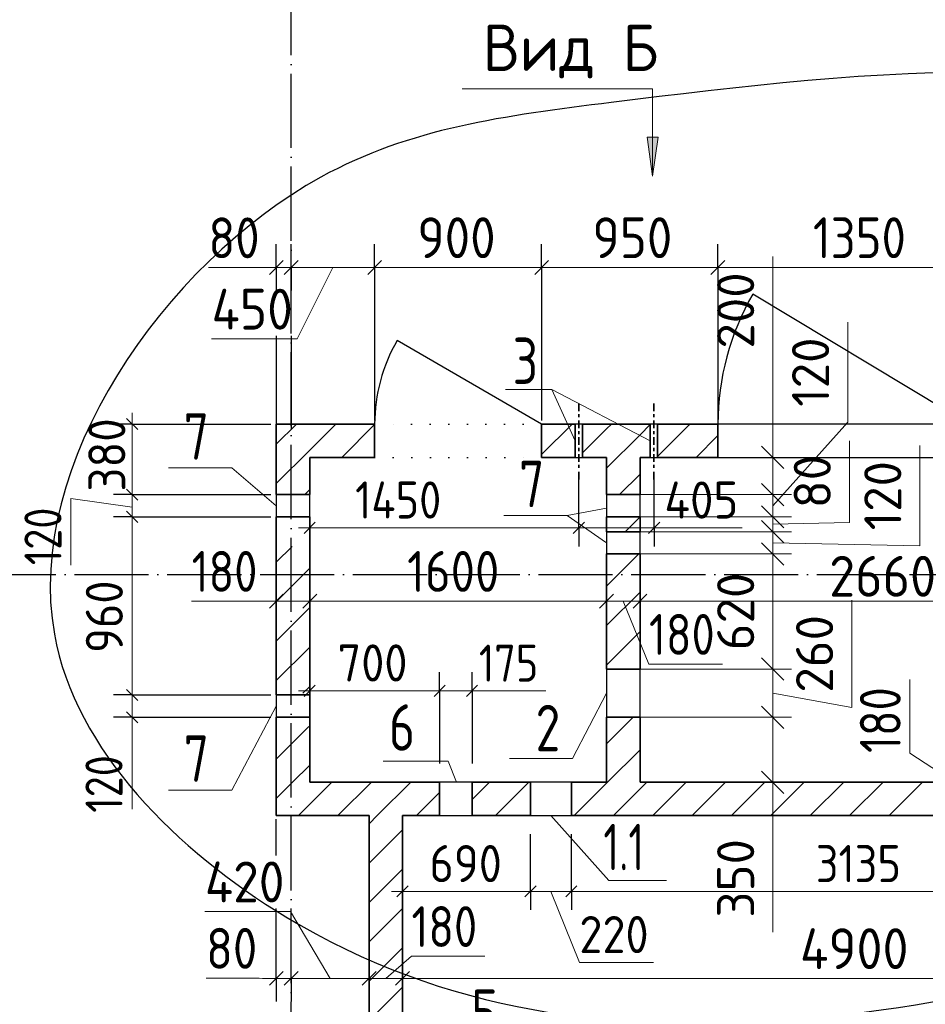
# Model space of a CAD drawing. Header units: millimetres. Extents: x -49773 to 2322955, y -3321 to 58485.
# Tile 191 of 256: x 805232 to 810112, y 42717 to 48023. Entities that reach past the tile are written whole.
import ezdxf

# ---------------------------------------------------------------- set-up
doc = ezdxf.new("R2010")
doc.units = ezdxf.units.MM
doc.header["$PDMODE"] = 65
for name, pattern in [('______11', [500, 400, -50, 0, -50]), ('______2', [270, 200, -70]), ('______5', [1100, 800, -100, 100, -100]), ('______9', [100, 0, -100])]:
    doc.linetypes.add(name, pattern=pattern)
for name, color, linetype, lineweight in [('Standard', 7, 'Continuous', 25), ('Макрос окна_ общее', 7, 'Continuous', 13), ('Ограждение_ 2D надпись', 7, 'Continuous', 13), ('Размерная линия_ общее', 7, 'Continuous', 13), ('Размерная линия_ общее_1', 7, 'Continuous', 13), ('СПДС_РАЗМЕРЫ', 152, 'Continuous', 25), ('Стена_ общее', 7, 'Continuous', 35), ('тонкая', 7, 'Continuous', 25)]:
    doc.layers.add(name, color=color, linetype=linetype, lineweight=lineweight)
doc.layers.add('Осевая линия_ общее', color=7, linetype='______5', lineweight=13, true_color=0xa0a0a0)
doc.styles.add('ISOCPEUR', font='txt')
doc.dimstyles.new('__________2', dxfattribs={"dimtxt": 250, "dimasz": 200, "dimexe": 0, "dimexo": 0, "dimgap": 100, "dimtad": 1, "dimdec": 0, "dimrnd": 1, "dimzin": 12, "dimdsep": 46, "dimtxsty": 'ISOCPEUR', "dimblk": 'ALL_ML_STRICH', "dimblk1": 'ALL_ML_STRICH', "dimblk2": 'ALL_ML_STRICH', "dimsah": 1, "dimcen": 0, "dimclrd": 7, "dimclre": 7, "dimclrt": 7, "dimadec": 0, "dimazin": 0, "dimtfac": 1, "dimtdec": 0, "dimtmove": 1, "dimatfit": 3, "dimfxl": 0, "dimtzin": 0, "dimlwd": 0, "dimlwe": 13, "dimarcsym": 0})

# ---------------------------------------------------------------- blocks, each defined once
blk = doc.blocks.new('ALL_ML_STRICH')
at = {"color": 0, "linetype": 'ByBlock', "lineweight": -2}
for p, q in [((-0.3, -0.3), (0.3, 0.3)), ((0, -0.5), (0, 0.5)), ((-1, 0), (0.5, 0))]:
    blk.add_line(p, q, dxfattribs=at)
blk = doc.blocks.new('*D854')
at = {"layer": 'Defpoints', "color": 0}
for p in [(808574.9, 44523.6), (809290.4, 44523.6), (808574.9, 44263.6)]:
    blk.add_point(p, dxfattribs=at)
at = {"layer": 'СПДС_РАЗМЕРЫ', "color": 7, "lineweight": 0}
for p, q in [((809290.4, 44723.6), (809290.4, 44923.6)), ((809715.7, 44895.4), (809715.7, 44315.4)), ((809290.4, 44263.6), (809290.4, 44523.6)), ((809715.7, 44315.4), (809290.4, 44393.6)), ((809290.4, 44063.6), (809290.4, 43863.6))]:
    blk.add_line(p, q, dxfattribs=at)
at = {"layer": 'СПДС_РАЗМЕРЫ', "color": 7, "lineweight": 13}
for p, q in [((808574.9, 44523.6), (809290.4, 44523.6)), ((808574.9, 44263.6), (809290.4, 44263.6))]:
    blk.add_line(p, q, dxfattribs=at)
at = {"layer": 'СПДС_РАЗМЕРЫ', "color": 7, "lineweight": 0, "xscale": 200, "yscale": 200, "zscale": 200}
for p, rotation in [((809290.4, 44523.6), 270), ((809290.4, 44263.6), 90)]:
    blk.add_blockref('ALL_ML_STRICH', p, dxfattribs=dict(at, rotation=rotation))
at = {"layer": 'СПДС_РАЗМЕРЫ', "color": 7, "insert": (809515.7, 44605.4), "char_height": 200, "attachment_point": 5, "rotation": 90, "style": 'ISOCPEUR'}
blk.add_mtext('260', dxfattribs=at)
blk = doc.blocks.new('*D855')
at = {"layer": 'Defpoints', "color": 0}
for p in [(808574.9, 44263.6), (809290.4, 44263.6), (808574.9, 43913.6)]:
    blk.add_point(p, dxfattribs=at)
at = {"layer": 'СПДС_РАЗМЕРЫ', "color": 7, "lineweight": 0}
for p, q in [((809290.4, 44463.6), (809290.4, 44663.6)), ((809290.4, 43913.6), (809290.4, 44263.6)), ((809290.4, 43913.6), (809290.4, 43105.6)), ((809290.4, 43713.6), (809290.4, 43513.6))]:
    blk.add_line(p, q, dxfattribs=at)
at = {"layer": 'СПДС_РАЗМЕРЫ', "color": 7, "lineweight": 13}
for p, q in [((808574.9, 44263.6), (809290.4, 44263.6)), ((808574.9, 43913.6), (809290.4, 43913.6))]:
    blk.add_line(p, q, dxfattribs=at)
at = {"layer": 'СПДС_РАЗМЕРЫ', "color": 7, "lineweight": 0, "xscale": 200, "yscale": 200, "zscale": 200}
for p, rotation in [((809290.4, 44263.6), 270), ((809290.4, 43913.6), 90)]:
    blk.add_blockref('ALL_ML_STRICH', p, dxfattribs=dict(at, rotation=rotation))
at = {"layer": 'СПДС_РАЗМЕРЫ', "color": 7, "insert": (809090.4, 43395.6), "char_height": 200, "attachment_point": 5, "rotation": 90, "style": 'ISOCPEUR'}
blk.add_mtext('350', dxfattribs=at)
blk = doc.blocks.new('*D856')
at = {"layer": 'Defpoints', "color": 0}
for p in [(808574.9, 45143.6), (809290.4, 45143.6), (808574.9, 44523.6)]:
    blk.add_point(p, dxfattribs=at)
at = {"layer": 'СПДС_РАЗМЕРЫ', "color": 7, "lineweight": 13}
for p, q in [((808574.9, 45143.6), (809290.4, 45143.6)), ((808574.9, 44523.6), (809290.4, 44523.6))]:
    blk.add_line(p, q, dxfattribs=at)
at = {"layer": 'СПДС_РАЗМЕРЫ', "color": 7, "lineweight": 0}
blk.add_line((809290.4, 44723.6), (809290.4, 44943.6), dxfattribs=at)
at = {"layer": 'СПДС_РАЗМЕРЫ', "color": 7, "lineweight": 0, "xscale": 200, "yscale": 200, "zscale": 200}
for p, rotation in [((809290.4, 45143.6), 90), ((809290.4, 44523.6), 270)]:
    blk.add_blockref('ALL_ML_STRICH', p, dxfattribs=dict(at, rotation=rotation))
at = {"layer": 'СПДС_РАЗМЕРЫ', "color": 7, "insert": (809090.4, 44833.6), "char_height": 200, "attachment_point": 5, "rotation": 90, "style": 'ISOCPEUR'}
blk.add_mtext('620', dxfattribs=at)
blk = doc.blocks.new('*D857')
at = {"layer": 'Defpoints', "color": 0}
for p in [(808574.9, 45343.6), (809290.4, 45343.6), (808574.9, 45263.6)]:
    blk.add_point(p, dxfattribs=at)
at = {"layer": 'СПДС_РАЗМЕРЫ', "color": 7, "lineweight": 0}
for p, q in [((809290.4, 45543.6), (809290.4, 45743.6)), ((809703.3, 45753.7), (809703.3, 45313.7)), ((809290.4, 45263.6), (809290.4, 45343.6)), ((809703.3, 45313.7), (809290.4, 45303.6)), ((809290.4, 45063.6), (809290.4, 44863.6))]:
    blk.add_line(p, q, dxfattribs=at)
at = {"layer": 'СПДС_РАЗМЕРЫ', "color": 7, "lineweight": 13}
for p, q in [((808574.9, 45343.6), (809290.4, 45343.6)), ((808574.9, 45263.6), (809290.4, 45263.6))]:
    blk.add_line(p, q, dxfattribs=at)
at = {"layer": 'СПДС_РАЗМЕРЫ', "color": 7, "lineweight": 0, "xscale": 200, "yscale": 200, "zscale": 200}
for p, rotation in [((809290.4, 45343.6), 270), ((809290.4, 45263.6), 90)]:
    blk.add_blockref('ALL_ML_STRICH', p, dxfattribs=dict(at, rotation=rotation))
at = {"layer": 'СПДС_РАЗМЕРЫ', "color": 7, "insert": (809503.3, 45533.7), "char_height": 200, "attachment_point": 5, "rotation": 90, "style": 'ISOCPEUR'}
blk.add_mtext('80', dxfattribs=at)
blk = doc.blocks.new('*D858')
at = {"layer": 'Defpoints', "color": 0}
for p in [(808574.9, 45263.6), (809290.4, 45263.6), (808574.9, 45143.6)]:
    blk.add_point(p, dxfattribs=at)
at = {"layer": 'СПДС_РАЗМЕРЫ', "color": 7, "lineweight": 0}
for p, q in [((810083.2, 45727.3), (810083.2, 45187.3)), ((809290.4, 45463.6), (809290.4, 45663.6)), ((809290.4, 45143.6), (809290.4, 45263.6)), ((810083.2, 45187.3), (809290.4, 45203.6)), ((809290.4, 44943.6), (809290.4, 44743.6))]:
    blk.add_line(p, q, dxfattribs=at)
at = {"layer": 'СПДС_РАЗМЕРЫ', "color": 7, "lineweight": 13}
for p, q in [((808574.9, 45263.6), (809290.4, 45263.6)), ((808574.9, 45143.6), (809290.4, 45143.6))]:
    blk.add_line(p, q, dxfattribs=at)
at = {"layer": 'СПДС_РАЗМЕРЫ', "color": 7, "lineweight": 0, "xscale": 200, "yscale": 200, "zscale": 200}
for p, rotation in [((809290.4, 45263.6), 270), ((809290.4, 45143.6), 90)]:
    blk.add_blockref('ALL_ML_STRICH', p, dxfattribs=dict(at, rotation=rotation))
at = {"layer": 'СПДС_РАЗМЕРЫ', "color": 7, "insert": (809883.2, 45457.3), "char_height": 200, "attachment_point": 5, "rotation": 90, "style": 'ISOCPEUR'}
blk.add_mtext('120', dxfattribs=at)
blk = doc.blocks.new('*D859')
at = {"layer": 'Defpoints', "color": 0}
for p in [(808574.9, 45663.6), (809290.4, 45663.6), (808574.9, 45463.6)]:
    blk.add_point(p, dxfattribs=at)
at = {"layer": 'СПДС_РАЗМЕРЫ', "color": 7, "lineweight": 0}
for p, q in [((809290.4, 45663.6), (809290.4, 46745.6)), ((809290.4, 45863.6), (809290.4, 46063.6)), ((809290.4, 45463.6), (809290.4, 45663.6)), ((809290.4, 45263.6), (809290.4, 45063.6))]:
    blk.add_line(p, q, dxfattribs=at)
at = {"layer": 'СПДС_РАЗМЕРЫ', "color": 7, "lineweight": 13}
for p, q in [((808574.9, 45663.6), (809290.4, 45663.6)), ((808574.9, 45463.6), (809290.4, 45463.6))]:
    blk.add_line(p, q, dxfattribs=at)
at = {"layer": 'СПДС_РАЗМЕРЫ', "color": 7, "lineweight": 0, "xscale": 200, "yscale": 200, "zscale": 200}
for p, rotation in [((809290.4, 45663.6), 270), ((809290.4, 45463.6), 90)]:
    blk.add_blockref('ALL_ML_STRICH', p, dxfattribs=dict(at, rotation=rotation))
at = {"layer": 'СПДС_РАЗМЕРЫ', "color": 7, "insert": (809090.4, 46455.6), "char_height": 200, "attachment_point": 5, "rotation": 90, "style": 'ISOCPEUR'}
blk.add_mtext('200', dxfattribs=at)
blk = doc.blocks.new('*D860')
at = {"layer": 'Defpoints', "color": 0}
for p in [(808574.9, 45463.6), (809290.4, 45463.6), (808574.9, 45343.6)]:
    blk.add_point(p, dxfattribs=at)
at = {"layer": 'СПДС_РАЗМЕРЫ', "color": 7, "lineweight": 0}
for p, q in [((809694.1, 46393.1), (809694.1, 45853.1)), ((809290.4, 45663.6), (809290.4, 45863.6)), ((809694.1, 45853.1), (809290.4, 45403.6)), ((809290.4, 45343.6), (809290.4, 45463.6)), ((809290.4, 45143.6), (809290.4, 44943.6))]:
    blk.add_line(p, q, dxfattribs=at)
at = {"layer": 'СПДС_РАЗМЕРЫ', "color": 7, "lineweight": 13}
for p, q in [((808574.9, 45463.6), (809290.4, 45463.6)), ((808574.9, 45343.6), (809290.4, 45343.6))]:
    blk.add_line(p, q, dxfattribs=at)
at = {"layer": 'СПДС_РАЗМЕРЫ', "color": 7, "lineweight": 0, "xscale": 200, "yscale": 200, "zscale": 200}
for p, rotation in [((809290.4, 45463.6), 270), ((809290.4, 45343.6), 90)]:
    blk.add_blockref('ALL_ML_STRICH', p, dxfattribs=dict(at, rotation=rotation))
at = {"layer": 'СПДС_РАЗМЕРЫ', "color": 7, "insert": (809494.1, 46123.1), "char_height": 200, "attachment_point": 5, "rotation": 90, "style": 'ISOCPEUR'}
blk.add_mtext('120', dxfattribs=at)

msp = doc.modelspace()

# ---------------------------------------------------------------- hatches: boundary and pattern name
at = {"layer": 'Осевая линия_ общее', "linetype": 'Continuous', "lineweight": 13, "transparency": 33554687}
msp.add_hatch(color=7, dxfattribs=at).paths.add_polyline_path([(808673, 47389.6), (808643, 47179.6), (808613, 47389.6)], flags=16)

# ---------------------------------------------------------------- linework, layer by layer
at = {"layer": 'Макрос окна_ общее', "color": 7, "linetype": 'Continuous', "lineweight": -3, "transparency": 33554687}
for p, q in [((808264.7, 45843.6), (808224.7, 45843.6)), ((808669.9, 45843.6), (808629.9, 45843.6)), ((808224.7, 45663.6), (808264.7, 45663.6)), ((808629.9, 45663.6), (808669.9, 45663.6)), ((806615, 45463.6), (806615, 45343.6)), ((806794.9, 45343.6), (806794.9, 45463.6)), ((808394.9, 45463.6), (808394.9, 45343.6)), ((808574.9, 45343.6), (808574.9, 45463.6)), ((808394.9, 45263.6), (808394.9, 45143.6)), ((808574.9, 45143.6), (808574.9, 45263.6)), ((808394.9, 44523.6), (808394.9, 44263.6)), ((808574.9, 44263.6), (808574.9, 44523.6)), ((806615, 44383.6), (806615, 44263.6)), ((806794.9, 44263.6), (806794.9, 44383.6)), ((807669.9, 43913.6), (807494.9, 43913.6)), ((808204.9, 43913.6), (807984.9, 43913.6)), ((807494.9, 43733.6), (807669.9, 43733.6)), ((807984.9, 43733.6), (808204.9, 43733.6))]:
    msp.add_line(p, q, dxfattribs=at)
at = {"layer": 'Ограждение_ 2D надпись', "color": 7, "linetype": 'Continuous', "lineweight": 13, "transparency": 33554687}
for p, q in [((808181.8, 45351.4), (808394.9, 45390.3)), ((807585.9, 43913.6), (807540.8, 44027))]:
    msp.add_line(p, q, dxfattribs=at)
for points in [[(806615, 45403.6), (806374.5, 45607.4), (806034.5, 45607.4)], [(808394.9, 45203.6), (808181.8, 45351.4), (807841.8, 45351.4)], [(808394.9, 44393.6), (808211.3, 44042), (807871.3, 44042)], [(806615, 44323.6), (806374.5, 43871.6), (806034.5, 43871.6)]]:
    msp.add_lwpolyline(points, dxfattribs=at)
at = {"layer": 'Осевая линия_ общее', "color": 253, "linetype": '______11', "lineweight": -3, "true_color": 0xa0a0a0, "transparency": 33554687}
for p, q in [((806694.9, 6823.6), (806694.9, 56903.6)), ((795524.9, 45033.6), (816864.9, 45033.6))]:
    msp.add_line(p, q, dxfattribs=at)
at = {"layer": 'Осевая линия_ общее', "color": 7, "linetype": 'Continuous', "lineweight": 13, "transparency": 33554687}
for p, q in [((808643, 47179.6), (808613, 47389.6)), ((808613, 47389.6), (808673, 47389.6)), ((808643, 47389.6), (808643, 47404.6)), ((808673, 47389.6), (808643, 47179.6)), ((808643, 47179.6), (808643, 47179.6)), ((808643, 47179.6), (808643, 47179.6)), ((808643, 47179.6), (808643, 47179.6)), ((808099.3, 46029.8), (808629.9, 45753.6)), ((807540.8, 44027), (807191.4, 44027))]:
    msp.add_line(p, q, dxfattribs=at)
for points in [[(808643, 47179.6), (808643, 47649.6), (807616, 47649.6)], [(808224.7, 45753.6), (808099.3, 46029.8), (807849.3, 46029.8)], [(808094.9, 43733.6), (808407.6, 43383.1), (808717.6, 43383.1)]]:
    msp.add_lwpolyline(points, dxfattribs=at)
at = {"layer": 'Размерная линия_ общее', "color": 253, "linetype": 'Continuous', "lineweight": -3, "true_color": 0xa0a0a0, "transparency": 33554687}
for p, q in [((806615, 46687.6), (806615, 46812.6)), ((806694.9, 46687.6), (806694.9, 46812.6)), ((807144.9, 46687.6), (807144.9, 46812.6)), ((808044.9, 46687.6), (808044.9, 46812.6)), ((808994.9, 46687.6), (808994.9, 46812.6)), ((806615, 46687.6), (806615, 46562.6)), ((806615, 46687.6), (806615, 46605.6)), ((806694.9, 46687.6), (806694.9, 46562.6)), ((806694.9, 46687.6), (806694.9, 46605.6)), ((807144.9, 46687.6), (807144.9, 46562.6)), ((807144.9, 46687.6), (807144.9, 45863.6)), ((808044.9, 46687.6), (808044.9, 46562.6)), ((808044.9, 46687.6), (808044.9, 45863.6)), ((808994.9, 46687.6), (808994.9, 46562.6)), ((808994.9, 46687.6), (808994.9, 45863.6)), ((806615, 46319.6), (806615, 45813.6)), ((806694.9, 46319.6), (806694.9, 45813.6)), ((806615, 44889.5), (806615, 45014.5)), ((806794.9, 44889.5), (806794.9, 45014.5)), ((808394.9, 44889.5), (808394.9, 45014.5)), ((808574.9, 44889.5), (808574.9, 45014.5)), ((806615, 44889.5), (806615, 44764.5)), ((806794.9, 44889.5), (806794.9, 44764.5)), ((808394.9, 44889.5), (808394.9, 44764.5)), ((808574.9, 44889.5), (808574.9, 44764.5)), ((806615, 43519.3), (806615, 43713.6)), ((806694.9, 43519.3), (806694.9, 43713.6)), ((806615, 42856.6), (806615, 42981.6)), ((806694.9, 42856.6), (806694.9, 42981.6)), ((807115, 42856.6), (807115, 42981.6)), ((807294.9, 42856.6), (807294.9, 42981.6)), ((806615, 42856.6), (806615, 42731.6)), ((806694.9, 42856.6), (806694.9, 42731.6)), ((807115, 42856.6), (807115, 42731.6)), ((807294.9, 42856.6), (807294.9, 42731.6))]:
    msp.add_line(p, q, dxfattribs=at)
at = {"layer": 'Размерная линия_ общее', "color": 7, "linetype": 'Continuous', "lineweight": 25, "transparency": 33554687}
for p, q in [((806577.5, 46650.1), (806652.5, 46725.1)), ((806657.4, 46650.1), (806732.4, 46725.1)), ((807107.4, 46650.1), (807182.4, 46725.1)), ((808007.4, 46650.1), (808082.4, 46725.1)), ((808957.4, 46650.1), (809032.4, 46725.1)), ((806577.5, 44852), (806652.5, 44927)), ((806757.4, 44852), (806832.4, 44927)), ((808357.4, 44852), (808432.4, 44927)), ((808537.4, 44852), (808612.4, 44927)), ((806577.5, 42819.1), (806652.5, 42894.1)), ((806657.4, 42819.1), (806732.4, 42894.1)), ((807077.5, 42819.1), (807152.5, 42894.1)), ((807257.4, 42819.1), (807332.4, 42894.1))]:
    msp.add_line(p, q, dxfattribs=at)
at = {"layer": 'Размерная линия_ общее', "color": 7, "linetype": 'Continuous', "lineweight": 13, "transparency": 33554687}
for p, q in [((806535.1, 46687), (806249.1, 46687)), ((806654.9, 46687.6), (806535.1, 46687)), ((806615, 46687.6), (806539.9, 46687.6)), ((806615, 46687.6), (806694.9, 46687.6)), ((806694.9, 46687.6), (807144.9, 46687.6)), ((806919.9, 46687.6), (806728, 46302.6)), ((807144.9, 46687.6), (808044.9, 46687.6)), ((808044.9, 46687.6), (808849.9, 46687.6)), ((808849.9, 46687.6), (810249.9, 46687.6)), ((806728, 46302.6), (806266, 46302.6)), ((806554.6, 44889.7), (806158.6, 44889.7)), ((806615, 44889.5), (806539.9, 44889.5)), ((806704.9, 44889.5), (806554.6, 44889.7)), ((806615, 44889.5), (806794.9, 44889.5)), ((806794.9, 44889.5), (808394.9, 44889.5)), ((808394.9, 44889.5), (808574.9, 44889.5)), ((808484.9, 44889.5), (808623, 44550)), ((808574.9, 44889.5), (811234.9, 44889.5)), ((808623, 44550), (809019, 44550)), ((810029.7, 44071), (810029.7, 44467)), ((810401.8, 43823.6), (810029.7, 44071)), ((806692, 43216.3), (806230, 43216.3)), ((806904.9, 42856.6), (806692, 43216.3)), ((807204.9, 42856.6), (807343.2, 42975.6)), ((807343.2, 42975.6), (807739.2, 42975.6)), ((806522.5, 42858.3), (806236.5, 42858.3)), ((806654.9, 42856.6), (806522.5, 42858.3)), ((806615, 42856.6), (806539.9, 42856.6)), ((806615, 42856.6), (806694.9, 42856.6)), ((806694.9, 42856.6), (807115, 42856.6)), ((807115, 42856.6), (807294.9, 42856.6)), ((807294.9, 42856.6), (812194.9, 42856.6))]:
    msp.add_line(p, q, dxfattribs=at)
at = {"layer": 'Размерная линия_ общее', "color": 253, "linetype": 'Continuous', "lineweight": -3, "true_color": 0xa0a0a0, "transparency": 33554687}
for points in [[(806615, 44889.5), (806615, 44906.6), (806615, 44906.6), (806615, 44906.6), (806615, 44906.6), (806615, 45013.6)], [(806794.9, 44889.5), (806794.9, 44906.6), (806794.9, 44906.6), (806794.9, 44906.6), (806794.9, 44906.6), (806794.9, 45013.6)], [(808394.9, 44889.5), (808394.9, 44906.5), (808394.9, 44906.5), (808394.9, 45013.6)], [(808574.9, 44889.5), (808574.9, 44906.5), (808574.9, 44906.5), (808574.9, 45013.6)], [(807115, 42856.6), (807115, 42874.7), (807115, 42874.7), (807115, 42874.9), (807115, 42874.9), (807115, 42971.9), (807115, 42971.9), (807115, 43713.6)], [(807294.9, 42856.6), (807294.9, 42874.6), (807294.9, 42874.6), (807294.9, 42874.8), (807294.9, 42874.8), (807294.9, 42991), (807294.9, 42991), (807294.9, 43713.6)], [(806615, 42856.6), (806615, 42875.1), (806615, 42875.1), (806615, 42875.1), (806615, 42875.1), (806615, 42918.9), (806615, 42918.9), (806615, 43233.3)], [(806694.9, 42856.6), (806694.9, 42875), (806694.9, 42875), (806694.9, 42875.1), (806694.9, 42875.1), (806694.9, 42927.4), (806694.9, 42927.4), (806694.9, 43233.3)]]:
    msp.add_lwpolyline(points, dxfattribs=at)
at = {"layer": 'Размерная линия_ общее_1', "color": 7, "linetype": 'Continuous', "lineweight": 13, "transparency": 33554687}
for p, q in [((805838.2, 45843.6), (805838.2, 45903.6)), ((805838.2, 45843.6), (805838.2, 45363.6)), ((805838.2, 45396), (805507.4, 45443.2)), ((805507.4, 45083.2), (805507.4, 45443.2)), ((805838.2, 45363.6), (805838.2, 45183.6)), ((806794.9, 45284.3), (806734.9, 45284.3)), ((806794.9, 45284.3), (808244.9, 45284.3)), ((808244.9, 45284.3), (808651.3, 45284.3)), ((808448.1, 45284.3), (808706.1, 45284.1)), ((808651.3, 45284.3), (808711.3, 45284.3)), ((808706.1, 45284.1), (809126, 45284.1)), ((805838.2, 45183.6), (805838.2, 44393.6)), ((805838.2, 44393.6), (805838.2, 44213.6)), ((806794.9, 44406.2), (806734.9, 44406.2)), ((806794.9, 44406.2), (807494.9, 44406.2)), ((807494.9, 44406.2), (807669.9, 44406.2)), ((807582.4, 44406.2), (807706.5, 44405.2)), ((807669.9, 44406.2), (807729.9, 44406.2)), ((807706.5, 44405.2), (808066.6, 44405.2)), ((805838.2, 44213.6), (805838.2, 43768.9)), ((807294.9, 43325.1), (807234.9, 43325.1)), ((807984.9, 43325.1), (808204.9, 43325.1)), ((808094.9, 43325.1), (808247.9, 42942.6)), ((808204.9, 43325.1), (811339.9, 43325.1)), ((808247.9, 42942.6), (808647.9, 42942.6))]:
    msp.add_line(p, q, dxfattribs=at)
at = {"layer": 'Размерная линия_ общее_1', "color": 253, "linetype": 'Continuous', "lineweight": -3, "true_color": 0xa0a0a0, "transparency": 33554687}
for p, q in [((805838.2, 45843.6), (805738.2, 45843.6)), ((805838.2, 45843.6), (805938.2, 45843.6)), ((805838.2, 45843.6), (806584.9, 45843.6)), ((805838.2, 45463.6), (805738.2, 45463.6)), ((805838.2, 45463.6), (806584.9, 45463.6)), ((806794.9, 45284.3), (806794.9, 45384.3)), ((808244.9, 45284.3), (808244.9, 45384.3)), ((808651.3, 45284.3), (808651.3, 45384.3)), ((805838.2, 45343.6), (805738.2, 45343.6)), ((805838.2, 45343.6), (806584.9, 45343.6)), ((806794.9, 45284.3), (806794.9, 45184.3)), ((808244.9, 45284.3), (808244.9, 45184.3)), ((808651.3, 45284.3), (808651.3, 45184.3)), ((806794.9, 44406.2), (806794.9, 44506.2)), ((807494.9, 44406.2), (807494.9, 44506.2)), ((807669.9, 44406.2), (807669.9, 44506.2)), ((805838.2, 44383.6), (805738.2, 44383.6)), ((805838.2, 44383.6), (806584.9, 44383.6)), ((806794.9, 44406.2), (806794.9, 44306.2)), ((806794.9, 44406.2), (806794.9, 44013.6)), ((807494.9, 44406.2), (807494.9, 44306.2)), ((807494.9, 44406.2), (807494.9, 44013.6)), ((807669.9, 44406.2), (807669.9, 44306.2)), ((807669.9, 44406.2), (807669.9, 44013.6)), ((805838.2, 44263.6), (805738.2, 44263.6)), ((805838.2, 44263.6), (806584.9, 44263.6)), ((807294.9, 43325.1), (807294.9, 43425.1)), ((807984.9, 43325.1), (807984.9, 43425.1)), ((808204.9, 43325.1), (808204.9, 43425.1)), ((807294.9, 43325.1), (807294.9, 43225.1)), ((807984.9, 43325.1), (807984.9, 43225.1)), ((808204.9, 43325.1), (808204.9, 43225.1))]:
    msp.add_line(p, q, dxfattribs=at)
at = {"layer": 'Размерная линия_ общее_1', "color": 7, "linetype": 'Continuous', "lineweight": 25, "transparency": 33554687}
for p, q in [((805808.2, 45873.6), (805868.2, 45813.6)), ((805808.2, 45493.6), (805868.2, 45433.6)), ((805808.2, 45373.6), (805868.2, 45313.6)), ((806764.9, 45254.3), (806824.9, 45314.3)), ((808215, 45254.3), (808274.9, 45314.3)), ((808621.3, 45254.3), (808681.3, 45314.3)), ((805808.2, 44413.6), (805868.2, 44353.6)), ((806764.9, 44376.2), (806824.9, 44436.2)), ((807464.9, 44376.2), (807524.9, 44436.2)), ((807639.9, 44376.2), (807699.9, 44436.2)), ((805808.2, 44293.6), (805868.2, 44233.6)), ((807264.9, 43295.1), (807324.9, 43355.1)), ((807954.9, 43295.1), (808015, 43355.1)), ((808174.9, 43295.1), (808234.9, 43355.1))]:
    msp.add_line(p, q, dxfattribs=at)
at = {"layer": 'Размерная линия_ общее_1', "color": 253, "linetype": 'Continuous', "lineweight": -3, "true_color": 0xa0a0a0, "transparency": 33554687}
for points in [[(806794.9, 45284.3), (806794.9, 45489.6), (806794.9, 45489.6), (806794.9, 45563.6)], [(808244.9, 45284.3), (808244.9, 45304.2), (808244.9, 45304.2), (808244.9, 45563.6)], [(808651.3, 45284.3), (808651.3, 45304.1), (808651.3, 45304.1), (808651.3, 45563.6)], [(807294.9, 43325.1), (807294.9, 43456.6), (807294.9, 43456.6), (807294.9, 43633.6)], [(807984.9, 43325.1), (807984.9, 43345.1), (807984.9, 43345.1), (807984.9, 43633.6)], [(808204.9, 43325.1), (808204.9, 43345.1), (808204.9, 43345.1), (808204.9, 43633.6)]]:
    msp.add_lwpolyline(points, dxfattribs=at)
at = {"layer": 'Размерная линия_ общее_1', "color": 7, "linetype": 'Continuous', "lineweight": 13, "transparency": 33554687}
msp.add_lwpolyline([(807294.9, 43325.1), (807424.4, 43325.1), (807424.4, 43325.1), (807734.5, 43325.1), (807734.5, 43325.1), (807984.9, 43325.1)], dxfattribs=at)
at = {"layer": 'Стена_ общее', "color": 7, "linetype": 'Continuous', "lineweight": 25, "transparency": 33554687}
for p, q in [((810344.9, 45843.6), (809182.5, 46543.6)), ((808044.9, 45843.6), (807265.5, 46293.6))]:
    msp.add_line(p, q, dxfattribs=at)
at = {"layer": 'Стена_ общее', "color": 7, "linetype": 'Continuous', "lineweight": 35, "transparency": 33554687}
for p, q in [((806794.9, 45843.6), (806615, 45843.6)), ((806615, 45843.6), (806615, 45463.6)), ((807144.9, 45843.6), (806794.9, 45843.6)), ((807144.9, 45843.6), (807144.9, 45663.6)), ((808044.9, 45663.6), (808044.9, 45843.6)), ((808224.7, 45843.6), (808044.9, 45843.6)), ((808224.7, 45843.6), (808224.7, 45663.6)), ((808264.7, 45663.6), (808264.7, 45843.6)), ((808394.9, 45843.6), (808264.7, 45843.6)), ((808574.9, 45843.6), (808394.9, 45843.6)), ((808629.9, 45843.6), (808574.9, 45843.6)), ((808629.9, 45843.6), (808629.9, 45663.6)), ((808669.9, 45663.6), (808669.9, 45843.6)), ((808994.9, 45843.6), (808669.9, 45843.6)), ((808994.9, 45843.6), (808994.9, 45663.6)), ((806794.9, 45663.6), (807144.9, 45663.6)), ((806794.9, 45463.6), (806794.9, 45663.6)), ((808044.9, 45663.6), (808224.7, 45663.6)), ((808264.7, 45663.6), (808394.9, 45663.6)), ((808394.9, 45663.6), (808394.9, 45463.6)), ((808574.9, 45663.6), (808629.9, 45663.6)), ((808574.9, 45463.6), (808574.9, 45663.6)), ((808669.9, 45663.6), (808994.9, 45663.6)), ((806794.9, 45463.6), (806615, 45463.6)), ((808574.9, 45463.6), (808394.9, 45463.6)), ((806615, 45343.6), (806615, 44383.6)), ((806615, 45343.6), (806794.9, 45343.6)), ((806794.9, 44383.6), (806794.9, 45343.6)), ((808394.9, 45343.6), (808394.9, 45263.6)), ((808394.9, 45343.6), (808574.9, 45343.6)), ((808574.9, 45263.6), (808574.9, 45343.6)), ((808574.9, 45263.6), (808394.9, 45263.6)), ((808394.9, 45143.6), (808574.9, 45143.6)), ((808394.9, 45143.6), (808394.9, 44523.6)), ((808574.9, 44523.6), (808574.9, 45143.6)), ((808574.9, 44523.6), (808394.9, 44523.6)), ((806794.9, 44383.6), (806615, 44383.6)), ((806615, 44263.6), (806615, 43913.6)), ((806615, 44263.6), (806794.9, 44263.6)), ((806794.9, 43913.6), (806794.9, 44263.6)), ((808394.9, 44263.6), (808394.9, 43913.6)), ((808394.9, 44263.6), (808574.9, 44263.6)), ((808574.9, 43913.6), (808574.9, 44263.6)), ((806615, 43913.6), (806615, 43733.6)), ((807494.9, 43913.6), (806794.9, 43913.6)), ((807494.9, 43913.6), (807494.9, 43733.6)), ((807669.9, 43733.6), (807669.9, 43913.6)), ((807984.9, 43913.6), (807669.9, 43913.6)), ((807984.9, 43913.6), (807984.9, 43733.6)), ((808204.9, 43733.6), (808204.9, 43913.6)), ((808394.9, 43913.6), (808204.9, 43913.6)), ((811234.9, 43913.6), (808574.9, 43913.6)), ((806615, 43733.6), (807115, 43733.6)), ((807115, 43733.6), (807115, 41203.6)), ((807294.9, 43733.6), (807494.9, 43733.6)), ((807294.9, 42538.6), (807294.9, 43733.6)), ((807669.9, 43733.6), (807984.9, 43733.6)), ((808204.9, 43733.6), (808394.9, 43733.6)), ((808394.9, 43733.6), (811234.9, 43733.6))]:
    msp.add_line(p, q, dxfattribs=at)
at = {"layer": 'Стена_ общее', "color": 253, "linetype": '______11', "lineweight": 18, "true_color": 0xababab, "transparency": 33554687}
for p, q in [((806615, 45735), (806723.5, 45843.6)), ((808394.9, 45818), (808420.6, 45843.6)), ((808264.7, 45687.8), (808394.9, 45818)), ((808464.8, 45463.6), (808574.9, 45573.7)), ((806767.8, 45463.6), (806794.9, 45490.8)), ((808494.9, 45263.6), (808574.9, 45343.6)), ((808394.9, 44120.9), (808537.6, 44263.6)), ((806615, 44038), (806790.6, 44213.6)), ((806734.8, 43733.6), (806914.8, 43913.6)), ((807159.1, 43733.6), (807339.1, 43913.6)), ((808431.9, 43733.6), (808611.9, 43913.6)), ((808856.2, 43733.6), (809036.2, 43913.6)), ((809280.4, 43733.6), (809460.4, 43913.6)), ((809704.7, 43733.6), (809884.7, 43913.6)), ((807115, 43689.5), (807159.1, 43733.6)), ((807115, 43265.2), (807294.9, 43445.2)), ((807115, 42840.9), (807294.9, 43020.9))]:
    msp.add_line(p, q, dxfattribs=at)
at = {"layer": 'Стена_ общее', "color": 253, "linetype": '______5', "lineweight": 18, "true_color": 0xababab, "transparency": 33554687}
for p, q in [((806794.9, 45702.9), (806935.6, 45843.6)), ((808044.9, 45680.1), (808208.4, 45843.6)), ((808574.9, 45785.9), (808629.9, 45840.8)), ((808394.9, 45605.9), (808574.9, 45785.9)), ((806615, 45522.9), (806794.9, 45702.9)), ((806615, 45098.6), (806699.9, 45183.6)), ((806615, 43825.9), (806702.7, 43913.6)), ((806947, 43733.6), (807127, 43913.6)), ((808219.8, 43733.6), (808394.9, 43908.8)), ((808394.9, 43908.8), (808399.8, 43913.6)), ((808644, 43733.6), (808824, 43913.6)), ((809068.3, 43733.6), (809248.3, 43913.6)), ((809492.6, 43733.6), (809672.5, 43913.6)), ((809916.8, 43733.6), (810096.8, 43913.6)), ((807371.2, 43733.6), (807494.9, 43857.3)), ((807115, 43477.3), (807294.9, 43657.3)), ((807115, 43053.1), (807294.9, 43233.1)), ((807115, 42628.8), (807294.9, 42808.8))]:
    msp.add_line(p, q, dxfattribs=at)
at = {"layer": 'Стена_ общее', "color": 7, "linetype": '______9', "lineweight": -3, "transparency": 33554687}
for p, q in [((808044.9, 45843.6), (807144.9, 45843.6)), ((807144.9, 45663.6), (808044.9, 45663.6))]:
    msp.add_line(p, q, dxfattribs=at)
at = {"layer": 'Стена_ общее', "color": 7, "lineweight": -3, "transparency": 33554687}
for p, q in [((810344.9, 45843.6), (808994.9, 45843.6)), ((808994.9, 45663.6), (810344.9, 45663.6))]:
    msp.add_line(p, q, dxfattribs=at)
at = {"layer": 'Стена_ общее', "color": 253, "linetype": '______2', "lineweight": 18, "true_color": 0xababab, "transparency": 33554687}
for p, q in [((806794.9, 45463.6), (806615, 45463.6)), ((808574.9, 45463.6), (808394.9, 45463.6)), ((806615, 45343.6), (806794.9, 45343.6)), ((808394.9, 45343.6), (808574.9, 45343.6)), ((808574.9, 45263.6), (808394.9, 45263.6)), ((808394.9, 45143.6), (808574.9, 45143.6)), ((808574.9, 44523.6), (808394.9, 44523.6)), ((806794.9, 44383.6), (806615, 44383.6)), ((806615, 44263.6), (806794.9, 44263.6)), ((808394.9, 44263.6), (808574.9, 44263.6))]:
    msp.add_line(p, q, dxfattribs=at)
at = {"layer": 'Стена_ общее', "color": 7, "linetype": 'Continuous', "lineweight": -3, "transparency": 33554687}
for points in [[(808244.7, 45913.4), (808244.7, 45955.2), (808244.7, 45913.4)], [(808649.9, 45913.4), (808649.9, 45955.2), (808649.9, 45913.4)], [(808244.7, 45896.9), (808244.7, 45880.6), (808244.7, 45896.9)], [(808649.9, 45896.9), (808649.9, 45880.6), (808649.9, 45896.9)], [(808244.7, 45821.6), (808244.7, 45863.4), (808244.7, 45821.6)], [(808649.9, 45821.6), (808649.9, 45863.4), (808649.9, 45821.6)], [(808244.7, 45806.1), (808244.7, 45789.8), (808244.7, 45806.1)], [(808649.9, 45806.1), (808649.9, 45789.8), (808649.9, 45806.1)], [(808244.7, 45731.1), (808244.7, 45772.9), (808244.7, 45731.1)], [(808649.9, 45731.1), (808649.9, 45772.9), (808649.9, 45731.1)], [(808244.7, 45714.6), (808244.7, 45698.3), (808244.7, 45714.6)], [(808649.9, 45714.6), (808649.9, 45698.3), (808649.9, 45714.6)], [(808244.7, 45639.3), (808244.7, 45681.1), (808244.7, 45639.3)], [(808649.9, 45639.3), (808649.9, 45681.1), (808649.9, 45639.3)], [(808244.7, 45623.8), (808244.7, 45607.5), (808244.7, 45623.8)], [(808244.7, 45544.8), (808244.7, 45586.6), (808244.7, 45544.8)], [(808649.9, 45623.8), (808649.9, 45607.5), (808649.9, 45623.8)], [(808649.9, 45544.8), (808649.9, 45586.6), (808649.9, 45544.8)]]:
    msp.add_lwpolyline(points, dxfattribs=at)
at = {"layer": 'Стена_ общее', "color": 253, "linetype": '______11', "lineweight": 18, "true_color": 0xababab, "transparency": 33554687}
for points in [[(808669.9, 45668.7), (808835.2, 45833.9), (808835.2, 45833.9), (808844.8, 45843.6)], [(806967.8, 45663.6), (806967.8, 45663.6), (807144.9, 45840.8)], [(808877, 45663.6), (808994.9, 45781.6)], [(808394.9, 44969.5), (808569.1, 45143.6)], [(806615, 44886.5), (806794.9, 45066.5), (806794.9, 45066.5), (806794.9, 45066.5), (806794.9, 45066.5)], [(808394.9, 44545.2), (808574.9, 44725.2), (808574.9, 44725.2), (808574.9, 44725.2), (808574.9, 44725.2)], [(806615, 44462.2), (806794.9, 44642.2), (806794.9, 44642.2), (806794.9, 44642.2), (806794.9, 44642.2)], [(807669.9, 43820.2), (807763.4, 43913.6), (807763.4, 43913.6)]]:
    msp.add_lwpolyline(points, dxfattribs=at)
at = {"layer": 'Стена_ общее', "color": 253, "linetype": '______5', "lineweight": 18, "true_color": 0xababab, "transparency": 33554687}
for points in [[(808394.9, 44757.3), (808574.9, 44937.3), (808574.9, 44937.3), (808574.9, 44937.3), (808574.9, 44937.3)], [(806615, 44674.4), (806794.9, 44854.4), (806794.9, 44854.4), (806794.9, 44854.4), (806794.9, 44854.4)], [(806758.4, 44393.6), (806794.9, 44430.1), (806794.9, 44430.1), (806794.9, 44430.1), (806794.9, 44430.1)], [(808399.7, 43913.6), (808574.9, 44088.8), (808574.9, 44088.8)], [(806702.7, 43913.6), (806794.9, 44005.9), (806794.9, 44005.9)], [(807795.5, 43733.6), (807975.5, 43913.6), (807975.5, 43913.6)]]:
    msp.add_lwpolyline(points, dxfattribs=at)
at = {"layer": 'Стена_ общее', "color": 7, "linetype": 'Continuous', "lineweight": 25, "transparency": 33554687}
for centre, radius in [((810394.9, 45843.6), 1400), ((808044.9, 45843.6), 900)]:
    msp.add_arc(centre, radius, 150, 180, dxfattribs=at)
at = {"layer": 'тонкая'}
msp.add_spline([(812401, 43275.4), (806666.8, 43188.4), (805418.8, 44711.9), (806855.4, 47174), (808420.2, 47576.3), (812215.2, 47280.5), (812401, 43275.4)], degree=3, dxfattribs=at)

# ---------------------------------------------------------------- texts
at = {"layer": 'Standard', "color": 7, "linetype": 'Continuous', "lineweight": 25, "transparency": 33554687, "char_height": 250, "attachment_point": 7, "style": 'ISOCPEUR'}
for s, insert, width in [('\\W0.95;Вид Б', (807727.9, 47706.5), 1017.951), ('\\W0.78;3', (807888.5, 46059.2), 272.013), ('\\W0.78;7', (806115.6, 45652), 272.013), ('\\W0.78;7', (807922.9, 45396), 272.013), ('\\W0.78;6', (807221.6, 44083.4), 271.994), ('{\\W0.7800;2}', (808011.9, 44080.4), 272.013), ('\\W0.78;7', (806115.6, 43916.2), 272.013), ('\\W0.68;1.1', (808377.4, 43439.5), 410.418), ('\\W0.78;5', (807667.4, 42547.1), 272.013)]:
    msp.add_mtext(s, dxfattribs=dict(at, insert=insert, width=width))
at = {"layer": 'Размерная линия_ общее', "color": 7, "linetype": 'Continuous', "lineweight": 25, "transparency": 33554687, "char_height": 220, "attachment_point": 7, "style": 'ISOCPEUR'}
for s, insert, width in [('\\W0.87;80', (806249.1, 46737), 403.932), ('\\W0.91;900', (807374.9, 46737.6), 561.981), ('{\\W0.9100;950}', (808318.5, 46737.6), 561.988), ('{\\W0.8700;1350}', (809506.7, 46737.6), 689.424), ('\\W0.92;450', (806266, 46352.6), 584.438), ('\\W0.83;180', (806158.6, 44939.7), 508.564), ('\\W0.87;1600', (807319.9, 44939.5), 666.903), ('\\W0.93;2660', (809594, 44913.2), 718.101), ('\\W0.83;180', (808623, 44600), 508.571), ('\\W0.92;420', (806230, 43266.3), 584.446), ('\\W0.83;180', (807343.2, 43025.6), 508.571), ('\\W0.87;80', (806236.5, 42908.3), 403.924), ('\\W0.93;4900', (809436.9, 42906.6), 740.372)]:
    msp.add_mtext(s, dxfattribs=dict(at, insert=insert, width=width))
at = {"layer": 'Размерная линия_ общее', "color": 7, "linetype": 'Continuous', "lineweight": 25, "transparency": 33554687, "insert": (809979.8, 44071), "char_height": 220, "width": 508.571, "attachment_point": 7, "rotation": 90, "style": 'ISOCPEUR'}
msp.add_mtext('\\W0.83;180', dxfattribs=at)
at = {"layer": 'Размерная линия_ общее_1', "color": 7, "linetype": 'Continuous', "lineweight": 18, "transparency": 33554687, "char_height": 200, "attachment_point": 7, "rotation": 90, "style": 'ISOCPEUR'}
for s, insert, width in [('{\\W0.9200;380}', (805801.7, 45479.9), 531.308), ('{\\W0.8300;120}', (805457.4, 45083.2), 462.332), ('{\\W0.9100;960}', (805788.2, 44609.9), 510.89), ('{\\W0.8300;120}', (805786.3, 43748.9), 462.332)]:
    msp.add_mtext(s, dxfattribs=dict(at, insert=insert, width=width))
at = {"layer": 'Размерная линия_ общее_1', "color": 7, "linetype": 'Continuous', "lineweight": 18, "transparency": 33554687, "char_height": 200, "attachment_point": 7, "style": 'ISOCPEUR'}
for s, insert, width in [('\\W0.87;1450', (807039.9, 45334.3), 626.759), ('\\W0.92;405', (808706.1, 45334.1), 531.301), ('\\W0.91;700', (806944.9, 44456.2), 510.905), ('\\W0.83;175', (807706.5, 44455.2), 462.34), ('\\W0.91;690', (807439.9, 43375.1), 510.905), ('\\W0.87;3135', (809522.4, 43375.1), 606.276), ('\\W0.91;220', (808247.9, 42992.6), 510.897)]:
    msp.add_mtext(s, dxfattribs=dict(at, insert=insert, width=width))

# ---------------------------------------------------------------- dimensions: what is measured, and where the dimension line sits
at = {"layer": 'СПДС_РАЗМЕРЫ'}
for base, p1, p2, picture, middle in [((809290.4, 45663.6), (808574.9, 45463.6), (808574.9, 45663.6), '*D859', (809328.6, 46455.6)), ((809290.4, 45463.6), (808574.9, 45343.6), (808574.9, 45463.6), '*D860', (809694.1, 45953.1)), ((809290.4, 45343.6), (808574.9, 45263.6), (808574.9, 45343.6), '*D857', (809703.3, 45413.7)), ((809290.4, 45263.6), (808574.9, 45143.6), (808574.9, 45263.6), '*D858', (810083.2, 45287.3)), ((809290.4, 45143.6), (808574.9, 44523.6), (808574.9, 45143.6), '*D856', (809290.4, 44833.6)), ((809290.4, 44523.6), (808574.9, 44263.6), (808574.9, 44523.6), '*D854', (809715.7, 44415.4)), ((809290.4, 44263.6), (808574.9, 43913.6), (808574.9, 44263.6), '*D855', (809294.5, 43395.6))]:
    dim = msp.add_linear_dim(base=base, p1=p1, p2=p2, angle=90, dimstyle='__________2', override={"dimtxt": 200}, dxfattribs=at)
    dim.commit()
    dim.dimension.update_dxf_attribs({"geometry": picture, "text_midpoint": middle, "dimtype": 160})

doc.saveas('drawing.dxf')
